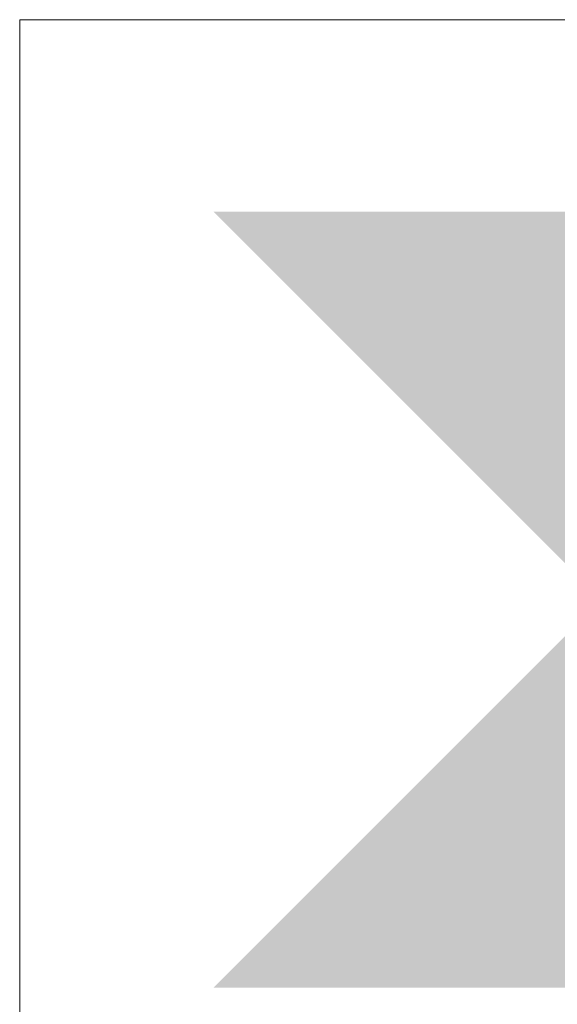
# Model space of a CAD drawing. Header units: millimetres. Extents: x 71658 to 298332, y -154437 to -30421.
# Tile 88 of 155: x 92804 to 92943, y -58542 to -58288. Entities that reach past the tile are written whole.
import ezdxf
from ezdxf.enums import TextEntityAlignment as Align

# ---------------------------------------------------------------- set-up
doc = ezdxf.new("R2010")
doc.units = ezdxf.units.MM
doc.header["$LTSCALE"] = 500
doc.header["$MEASUREMENT"] = 0
doc.layers.get('0').update_dxf_attribs({"color": 250, "lineweight": 5})
doc.layers.get('Defpoints').update_dxf_attribs({"lineweight": 9})
doc.layers.add('VAL_TING', color=7, linetype='Continuous', lineweight=18)
doc.styles.add('ELEKTER', font='romans.shx', dxfattribs={"width": 0.75})

# ---------------------------------------------------------------- blocks, each defined once
blk = doc.blocks.new('ET1735')
at = {"color": 104, "true_color": 0x029e21}
for p, q in [((-149.49, 150), (-149.49, -150)), ((-149.49, -150), (150.51, -150))]:
    blk.add_line(p, q, dxfattribs=at)
blk.add_solid([(-100, -100), (-100, 100), (100, 100), (100, -100)], dxfattribs=at)
at = {"layer": 'Defpoints', "color": 104, "true_color": 0x029e21}
blk.add_point((0.51, -150), dxfattribs=at)
at = {"style": 'ELEKTER'}
for tag, p in [('TÄHIS', (200.51, 345)), ('RAAM', (200.51, 345)), ('KÕRGUS', (-389.49, 205))]:
    blk.add_attdef(tag, text='', height=125, dxfattribs=at).set_placement(p, align=Align.MIDDLE)
blk = doc.blocks.new('VALGUSTID')
at = {"layer": 'VAL_TING', "rotation": 270}
blk.add_blockref('ET1735', (216327.22, -45346.56), dxfattribs=at)

msp = doc.modelspace()

# ---------------------------------------------------------------- block references
at = {"layer": 'VAL_TING'}
msp.add_blockref('VALGUSTID', (-123373.264, -13090.897), dxfattribs=at)

doc.saveas('drawing.dxf')
